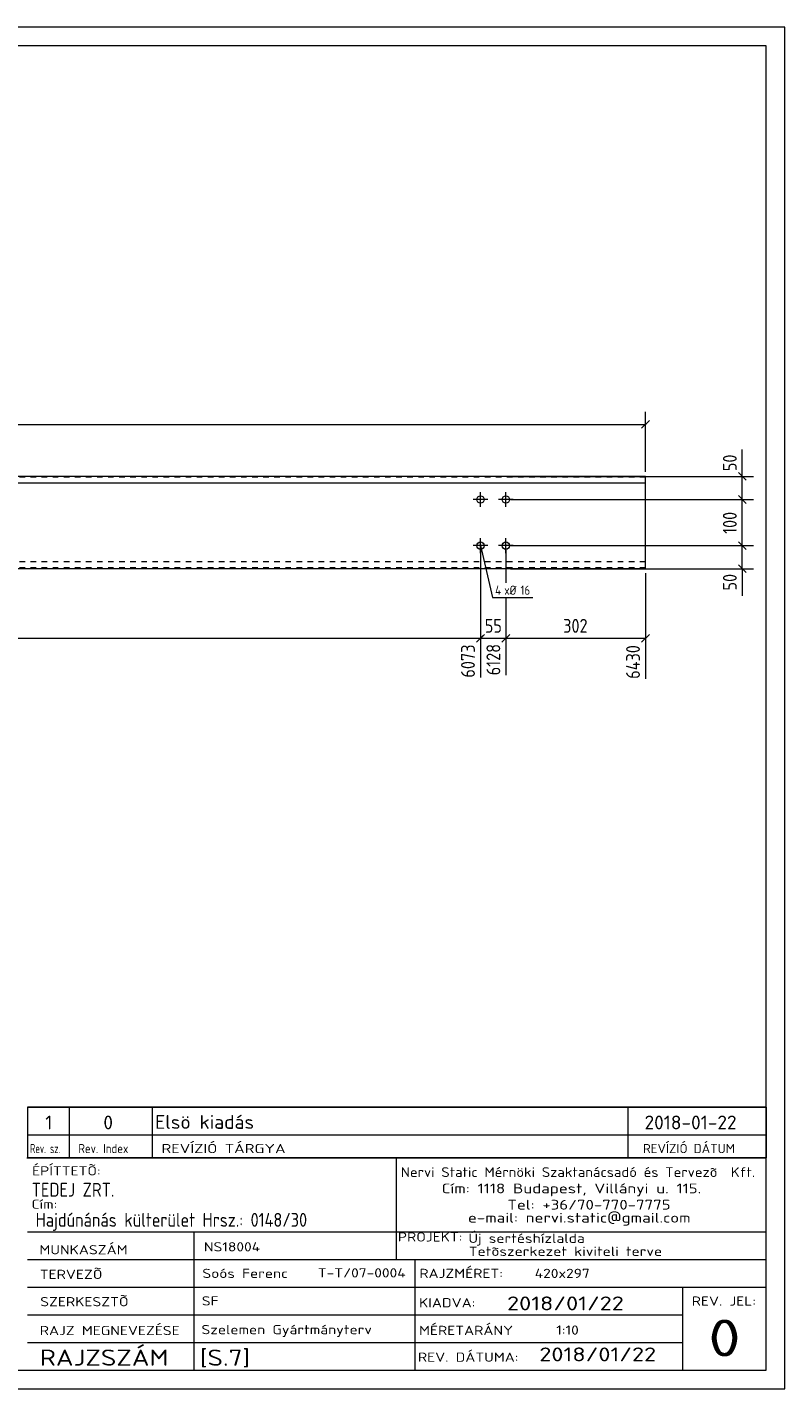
# Model space of a CAD drawing. Header units: millimetres. Extents: x 1 to 419, y 1 to 296.
# Tile 2 of 2: x 255 to 419, y 1 to 296. Entities that reach past the tile are written whole.
import ezdxf

# ---------------------------------------------------------------- set-up
doc = ezdxf.new("R2010")
doc.units = ezdxf.units.MM
doc.header["$LTSCALE"] = 0.6
doc.linetypes.add('XKITLINE00', pattern=[0])
doc.linetypes.add('XKITLINE02', pattern=[4, 2, -2])
for name, color, linetype, lineweight in [('Bolt', 7, 'Continuous', 0), ('BoltMark', 3, 'Continuous', 0), ('DrawingSheet', 5, 'Continuous', 0), ('OtherObjectType', 1, 'Continuous', 0), ('Part', 2, 'Continuous', 0), ('Z-DIMENSIONS', 1, 'Continuous', 0)]:
    doc.layers.add(name, color=color, linetype=linetype, lineweight=lineweight)
doc.styles.add('ISOCPEUR', font='ISOCPEUR.TTF')

msp = doc.modelspace()

# ---------------------------------------------------------------- linework, layer by layer
at = {"layer": 'Bolt', "color": 4, "linetype": 'XKITLINE00', "lineweight": 0}
for p, q in [((353.08, 192.08), (353.08, 195.28)), ((358.58, 192.08), (358.58, 195.28)), ((354.68, 193.68), (351.48, 193.68)), ((360.18, 193.68), (356.98, 193.68)), ((354.68, 183.68), (351.48, 183.68)), ((353.08, 182.08), (353.08, 185.28)), ((360.18, 183.68), (356.98, 183.68)), ((358.58, 182.08), (358.58, 185.28))]:
    msp.add_line(p, q, dxfattribs=at)
for centre in [(353.08, 193.68), (358.58, 193.68), (353.08, 183.68), (358.58, 183.68)]:
    msp.add_circle(centre, 0.8, dxfattribs=at)
at = {"layer": 'BoltMark', "color": 4, "linetype": 'XKITLINE00', "lineweight": 0}
for p, q in [((353.08, 183.68), (355.67, 172.42)), ((355.67, 172.42), (364.43, 172.42))]:
    msp.add_line(p, q, dxfattribs=at)
at = {"layer": 'DrawingSheet', "color": 2, "linetype": 'XKITLINE00', "lineweight": 0}
for p, q in [((419, 296), (1, 296)), ((419, 1), (419, 296)), ((1, 1), (419, 1))]:
    msp.add_line(p, q, dxfattribs=at)
at = {"layer": 'DrawingSheet', "color": 3, "linetype": 'XKITLINE00', "lineweight": 0}
for p, q in [((415, 292), (5, 292)), ((415, 5), (415, 292)), ((5, 5), (415, 5))]:
    msp.add_line(p, q, dxfattribs=at)
at = {"layer": 'OtherObjectType', "color": 7, "linetype": 'XKITLINE00', "lineweight": 0}
for p, q in [((255, 62.05), (415, 62.05)), ((255, 62.05), (255, 56.05)), ((264, 62.05), (264, 56.05)), ((282, 62.05), (282, 56.05)), ((385, 62.05), (385, 56.05)), ((415, 62.05), (415, 56.05)), ((255, 56.05), (255, 51.05)), ((255, 56.05), (415, 56.05)), ((264, 56.05), (264, 51.05)), ((282, 56.05), (282, 51.05)), ((385, 56.05), (385, 51.05)), ((415, 56.05), (415, 51.05)), ((254.84, 51.05), (415, 51.05)), ((415, 51.05), (255, 51.05)), ((334.84, 51), (334.84, 35)), ((414.98, 5), (415, 51.05)), ((254.98, 35), (414.98, 35)), ((290.98, 35), (290.98, 5)), ((334.84, 35), (334.84, 29)), ((254.98, 29), (338.84, 29)), ((338.84, 29), (338.84, 5)), ((338.84, 29), (414.84, 29)), ((254.98, 23), (414.98, 23)), ((396.84, 23), (396.84, 5)), ((254.98, 17), (396.84, 17)), ((254.98, 11), (396.98, 11)), ((254.98, 5), (414.98, 5))]:
    msp.add_line(p, q, dxfattribs=at)
at = {"layer": 'OtherObjectType', "color": 1, "linetype": 'XKITLINE00', "lineweight": 0}
for p, q in [((415, 62.05), (255, 62.05)), ((255, 56.05), (415, 56.05))]:
    msp.add_line(p, q, dxfattribs=at)
at = {"layer": 'Part', "color": 2, "linetype": 'XKITLINE00', "lineweight": 0}
for p, q in [((388.83, 198.68), (246.44, 198.68)), ((388.83, 178.68), (388.83, 198.68)), ((388.83, 197.18), (246.44, 197.18)), ((388.83, 178.68), (246.44, 178.68))]:
    msp.add_line(p, q, dxfattribs=at)
at = {"layer": 'Part', "color": 7, "linetype": 'XKITLINE02', "lineweight": 0}
for p, q in [((388.83, 198.48), (246.44, 198.48)), ((388.83, 180.18), (246.44, 180.18)), ((388.83, 178.88), (246.44, 178.88))]:
    msp.add_line(p, q, dxfattribs=at)
at = {"layer": 'Z-DIMENSIONS', "color": 7, "linetype": 'XKITLINE00', "lineweight": 0}
for p, q in [((388.83, 199.68), (388.83, 212.66)), ((19.8, 209.96), (388.83, 209.96)), ((389.68, 210.81), (387.98, 209.11)), ((409.8, 198.68), (409.8, 204.54)), ((409.8, 198.68), (409.8, 204.54)), ((359.58, 198.68), (412.2, 198.68)), ((408.95, 199.53), (410.65, 197.84)), ((409.8, 193.68), (409.8, 198.68)), ((359.58, 193.68), (412.2, 193.68)), ((359.58, 193.68), (412.2, 193.68)), ((408.95, 194.53), (410.65, 192.84)), ((408.95, 194.53), (410.65, 192.84)), ((409.8, 183.68), (409.8, 193.68)), ((359.58, 183.68), (412.2, 183.68)), ((359.58, 183.68), (412.2, 183.68)), ((408.95, 184.53), (410.65, 182.84)), ((408.95, 184.53), (410.65, 182.84)), ((409.8, 178.68), (409.8, 183.68)), ((353.08, 182.68), (353.08, 155.08)), ((353.08, 182.68), (353.08, 155.08)), ((358.58, 182.68), (358.58, 175.62)), ((358.58, 182.68), (358.58, 175.62)), ((359.58, 178.68), (412.2, 178.68)), ((388.83, 177.68), (388.83, 154.82)), ((408.95, 179.53), (410.65, 177.84)), ((409.8, 178.68), (409.8, 172.82)), ((409.8, 178.68), (409.8, 172.82)), ((358.58, 172.42), (358.58, 155.59)), ((358.58, 172.42), (358.58, 155.59)), ((136.8, 163.6), (353.08, 163.6)), ((353.68, 164.2), (352.23, 162.75)), ((353.93, 164.44), (352.38, 162.9)), ((353.08, 163.6), (358.58, 163.6)), ((359.43, 164.44), (357.73, 162.75)), ((359.43, 164.44), (357.88, 162.9)), ((358.58, 163.6), (388.83, 163.6)), ((389.68, 164.44), (387.98, 162.75))]:
    msp.add_line(p, q, dxfattribs=at)
at = {"layer": 'Z-DIMENSIONS', "color": 3}
for p in [(388.83, 209.96), (409.8, 198.68), (409.8, 193.68), (409.8, 193.68), (409.8, 183.68), (409.8, 183.68), (409.8, 178.68), (353.08, 163.6), (353.08, 163.6), (358.58, 163.6), (358.58, 163.6), (388.83, 163.6)]:
    msp.add_point(p, dxfattribs=at)

# ---------------------------------------------------------------- texts
at = {"layer": 'BoltMark', "color": 4, "style": 'ISOCPEUR', "width": 0.85}
for s, p in [('4', (356.27, 173.02)), ('xØ', (358.24, 173.02)), ('16', (361.76, 173.02))]:
    msp.add_text(s, height=2, dxfattribs=at).set_placement(p)
at = {"layer": 'OtherObjectType', "color": 7, "style": 'ISOCPEUR'}
for s, height, width, p in [('1', 3, 1.017001, (258.82, 57.2)), ('0', 3, 1.017001, (271.4, 57.2)), ('Elsö kiadás', 3, 1.017001, (282.63, 57.31)), ('2018-01-22', 3, 1.017001, (388.62, 57.2)), ('Rev. sz.', 2, 0.68, (255.54, 52.05)), ('Rev. Index', 2, 0.85, (266, 52.05)), ('REVÍZIÓ TÁRGYA', 2, 1.275, (284, 52.05)), ('REVÍZIÓ DÁTUM', 2, 1.02, (388.28, 52.05)), ('ÉPÍTTETÕ:', 2, 1.211571, (255.96, 47.22)), ('Nervi Static Mérnöki\xa0Szaktanácsadó\xa0és\xa0Tervezõ  Kft.', 2.1176, 1.08375, (335.84, 46.88)), ('TEDEJ ZRT.', 3, 0.85, (255.87, 42.62)), ('Cím:\xa01118 Budapest, Villányi u. 115.', 2.1176, 1.250101, (344.68, 43.35)), ('Cím:', 2, 1.211571, (255.84, 40)), ('Tel:\xa0+36/70-770-7775', 2.1176, 1.250101, (358.91, 39.82)), ('Hajdúnánás külterület Hrsz.: 0148/30', 3, 0.85, (256.73, 36.1)), ('e-mail:\xa0nervi.static@gmail.com', 2.1176, 1.250101, (350.38, 37)), ('MUNKASZÁM', 2, 1.211571, (257.55, 30.12)), ('NS18004', 2, 1.211571, (293.17, 30.76)), ('PROJEKT:', 2, 1.211571, (335.18, 32.9)), ('Új sertéshízlalda', 2, 1.211571, (350.47, 32.6)), ('Tetõszerkezet kiviteli terve', 2, 1.211571, (350.54, 29.78)), ('TERVEZÕ', 2, 1.211571, (257.63, 24.79)), ('Soós Ferenc', 2, 1.211571, (292.84, 25)), ('T-T/07-0004', 2, 1.211571, (317.86, 25.11)), ('RAJZMÉRET:', 2, 1.211571, (339.84, 25)), ('420x297', 2, 1.211571, (364.84, 25)), ('SZERKESZTÕ', 2, 1.211571, (257.72, 18.87)), ('SF', 2, 1.211571, (292.72, 19.04)), ('2018/01/22', 3, 1.275, (358.84, 18)), ('REV. JEL:', 2, 1.211571, (398.84, 19)), ('KIADVA:', 2, 1.211571, (339.78, 18.64)), ('RAJZ MEGNEVEZÉSE', 2, 1.211571, (257.62, 12.62)), ('Szelemen Gyártmányterv', 2, 1.211571, (292.65, 12.82)), ('MÉRETARÁNY', 2, 1.211571, (339.78, 12.65)), ('1:10', 2, 1.211571, (369.51, 12.72)), ('0', 8, 1.275, (402.45, 8)), ('RAJZSZÁM', 3.5, 1.211571, (257.62, 6)), ('[S.7]', 3.5, 1.211571, (292.3, 5.99)), ('REV. DÁTUMA:', 2, 1.211571, (339.53, 6.85)), ('2018/01/22', 3, 1.275, (365.83, 6.95))]:
    msp.add_text(s, height=height, dxfattribs=dict(at, width=width)).set_placement(p)
at = {"layer": 'Z-DIMENSIONS', "color": 3, "style": 'ISOCPEUR', "width": 0.85}
for s, p in [('50', (408.6, 199.81)), ('100', (408.6, 186.23)), ('50', (408.6, 173.95)), ('6073', (351.88, 155.08)), ('6128', (357.38, 155.59)), ('6430', (387.63, 154.82))]:
    msp.add_text(s, height=3, rotation=90.0002, dxfattribs=at).set_placement(p)
for s, p in [('55', (354.02, 164.8)), ('302', (371, 164.8))]:
    msp.add_text(s, height=3, dxfattribs=at).set_placement(p)

doc.saveas('drawing.dxf')
